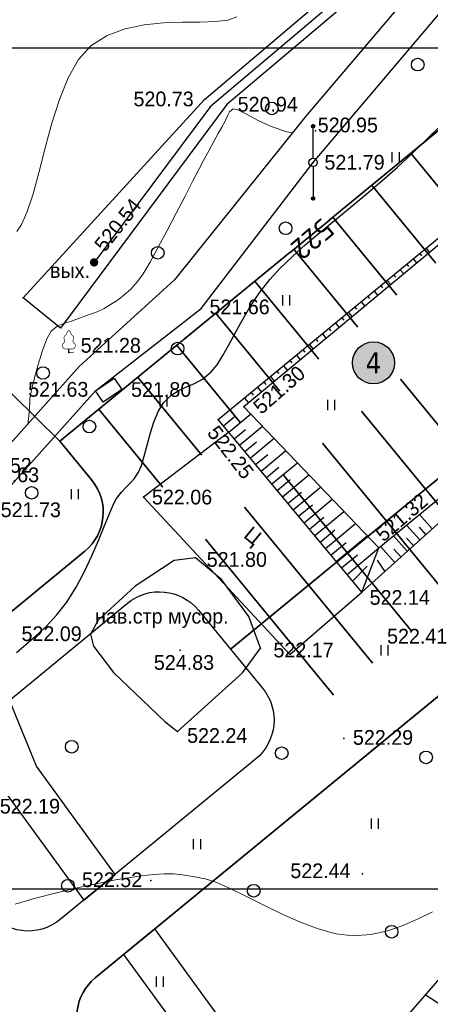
# Model space of a CAD drawing. Header units: millimetres. Extents: x 767170 to 66149698, y -983507 to 2493658.
# Tile 141 of 256: x 2430308 to 2454720, y -714514 to -655962. Entities that reach past the tile are written whole.
import ezdxf
from ezdxf.enums import TextEntityAlignment as Align

# ---------------------------------------------------------------- set-up
doc = ezdxf.new("R2010")
doc.units = ezdxf.units.MM
for name, pattern in [('Д_ТРОТ_ТРУБА', [3, 1.5, -1.5]), ('ДОРОГИ_СТРОЯЩ', [9, 8, -1]), ('Контура низ откосов  Штриховая 0.1-0.5 - - - - - - -', [0.6, 0.1, -0.5])]:
    doc.linetypes.add(name, pattern=pattern)
for name, color, linetype in [('(004) Точки рельефа', 7, 'Continuous'), ('(004a) Точки рельефа (отк.)', 7, 'Continuous'), ('(014) Водопровод', 5, 'ИК_Водопровод -------в--------'), ('(022) Возд. Линии', 7, 'Continuous'), ('(025) Дорога', 7, 'Continuous'), ('(031) Горизонтали', 42, 'Continuous'), ('(035) Откосы', 7, 'Continuous'), ('(036) Растительность', 7, 'Continuous'), ('(038) Деревья', 7, 'Continuous'), ('(039) Земля', 7, 'Continuous'), ('A_STROYSETKA', 5, 'Continuous'), ('C-TOPO-MAJR', 9, 'Continuous'), ('G_KOORD', 7, 'Continuous'), ('V-NODE-TEXT', 11, 'Continuous')]:
    doc.layers.add(name, color=color, linetype=linetype)
doc.layers.add('(032) Горизонтали утолщенные', color=32, linetype='Continuous', lineweight=30)
doc.layers.add('ВВГ 3х2.5', color=5, linetype='Continuous', lineweight=40)
doc.styles.add('BM-431', font='txt')
doc.styles.add('D-431', font='txt')
doc.styles.get("Standard").update_dxf_attribs({"font": 'isocpeui.ttf'})
doc.styles.add('Tahoma', font='tahoma.ttf')
doc.styles.add('СПДС', font='isocpeur.ttf')
doc.linetypes.add('GAZ_VOZDUSH', pattern='A,1,-2,["~",Standard,S=3,R=0,X=-1.5,Y=-1.5],-1,10', length=14)
doc.linetypes.add('ИК_Водопровод -------в--------', pattern='A,9,-0.6,["В",Standard,S=1.2,R=0,X=0,Y=-0.6],-1.2', length=10.8)
doc.linetypes.add('ОТКОСЫ_НЕУКР', pattern='A,0.5,["|",Standard,S=1.2,R=0,X=0,Y=-1.2],1,["|",Standard,S=0.5,R=0,X=0,Y=-0.5],0.5', length=2)
doc.linetypes.add('ОТКОСЫ_НЕУКР1', pattern='A,0.5,["|",Standard,S=-1.2,R=0,X=0,Y=1.2],1,["|",Standard,S=-0.5,R=0,X=0,Y=0.5],0.5', length=2)
doc.linetypes.add('ПОДПОРНАЯ СТЕНКА', pattern='A,2,["V",Standard,S=1.2,R=0,X=0,Y=-1.2],0.2,["V",Standard,S=0.8,R=0,X=0,Y=-0.8],0.25,["V",Standard,S=0.3,R=0,X=0,Y=-0.3],0.25', length=2.7)

# ---------------------------------------------------------------- blocks, each defined once
blk = doc.blocks.new('d')
at = {"layer": '(038) Деревья'}
blk.add_ellipse((0, 0), major_axis=(0.265, 0.265), ratio=1, start_param=5.497787, end_param=11.780972, dxfattribs=at)
blk = doc.blocks.new('I04010')
for p, q in [((-0.412273, 0.007146), (-0.412273, 1.207146)), ((0.387727, 1.207146), (0.387727, 0.007146))]:
    blk.add_line(p, q)
blk = doc.blocks.new('sv-flat-2-flat-1')
at = {"layer": '(022) Возд. Линии'}
blk.add_circle((0, 0), 0.25, dxfattribs=at)
blk = doc.blocks.new('s3-flat-14-flat-1')
at = {"layer": '(022) Возд. Линии'}
h = blk.add_hatch(dxfattribs=at)
h.set_pattern_fill('ACET-2D-ACET-2D-ANSI31', color=256, scale=0.010003, angle=270, style=0)
h.set_pattern_definition([(315, (-32238.338, -79642.949635), (0.022457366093, 0.022457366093), [])])
edge = h.paths.add_edge_path()
edge.add_arc((0, -1.901), 0.1, 0, 360)
blk.add_lwpolyline([(0, 0), (0, -2.001)], dxfattribs=at)
blk.add_circle((0, -1.901), 0.1, dxfattribs=at)
blk = doc.blocks.new('s4-flat-14-flat-1')
at = {"layer": '(022) Возд. Линии'}
h = blk.add_hatch(dxfattribs=at)
h.set_pattern_fill('ACET-2D-ACET-2D-ANSI31', color=256, scale=0.010003, angle=90, style=0)
h.set_pattern_definition([(135, (-32238.338, -79643.448437), (-0.022457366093, -0.022457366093), [])])
edge = h.paths.add_edge_path()
edge.add_arc((0, 1.901), 0.1, 0, 360)
blk.add_lwpolyline([(0, 0), (0, 2.001)], dxfattribs=at)
blk.add_circle((0, 1.901), 0.1, dxfattribs=at)
blk = doc.blocks.new('367-flat-1-flat-1')
at = {"layer": '(022) Возд. Линии', "color": 7}
blk.add_point((0, 0), dxfattribs=at)
at = {"layer": '(022) Возд. Линии'}
for name, p in [('s4-flat-14-flat-1', (0, 0.25)), ('sv-flat-2-flat-1', (0, 0)), ('s3-flat-14-flat-1', (0, -0.248))]:
    blk.add_blockref(name, p, dxfattribs=at)
blk = doc.blocks.new('*U415')
at = {"layer": '(022) Возд. Линии'}
blk.add_blockref('367-flat-1-flat-1', (32238.338, 79643.198), dxfattribs=at)
at = {"layer": 'V-NODE-TEXT', "color": 7, "insert": (32239.013, 79643.198), "char_height": 0.875, "attachment_point": 4, "style": 'D-431'}
blk.add_mtext('521.79', dxfattribs=at)
blk = doc.blocks.new('karagach-flat-63')
at = {"layer": '(038) Деревья', "const_width": 0.0375}
for points in [[(-0.208, 1.009, 0.181567), (-0.117, 1.159, 0.303004)], [(0, 1.312, 0.246034), (-0.117, 1.159, 0.489079)], [(0, 1.312, -0.246034), (0.117, 1.159, -0.489079)], [(0.208, 1.009, -0.181567), (0.117, 1.159, -0.303004)], [(-0.315, 0.559, 0.383603), (-0.255, 0.753, 0.352912)], [(-0.208, 1.009, 0.430853), (-0.255, 0.753, 0.548276)], [(0.208, 1.009, -0.430853), (0.255, 0.753, -0.548276)], [(0.315, 0.559, -0.383603), (0.255, 0.753, -0.352912)], [(-0.315, 0.559, 0.626949), (-0.218, 0.206, 0.702465)], [(0.315, 0.559, -0.626949), (0.218, 0.206, -0.702465)]]:
    blk.add_lwpolyline(points, format="xyb", dxfattribs=at)
for points in [[(0, 0.206), (-0.218, 0.206)], [(0, 0), (0, 0.206)], [(0, 0.206), (0.218, 0.206)], [(0, 0), (0.281, 0)]]:
    blk.add_lwpolyline(points, dxfattribs=at)
at = {"layer": '(038) Деревья'}
blk.add_lwpolyline([(0, 0), (0, 0.206)], dxfattribs=at)
blk = doc.blocks.new('Topo Xos')
at = {"layer": '(014) Водопровод', "linetype": 'ByBlock', "transparency": 16777216}
h = blk.add_hatch(color=0, dxfattribs=at)
edge = h.paths.add_edge_path()
edge.add_arc((-18.024, -98.781), 0.25, 0, 360)
at = {"layer": '(004) Точки рельефа', "color": 7, "linetype": 'ByBlock', "lineweight": -2, "transparency": 16777216}
for p in [(-11.468, -89.096), (-10.137, -89.384), (-4.852, -90.967), (-18.024, -98.781), (-22.239, -100.881), (-11.657, -101.521), (-19.524, -104.136), (-17.942, -106.412), (-16.369, -106.336), (-9.116, -107.369), (-10.642, -108.134), (-15.082, -112.749), (-1.1, -115.755), (-11.993, -116.342), (-2.114, -118.387), (-18.237, -120.888), (-8.136, -121.722), (-12.9, -121.834), (-13.055, -126.674), (-3.183, -127.086), (-2.069, -135.147), (-14.644, -135.536)]:
    blk.add_point(p, dxfattribs=at)
at = {"layer": '(014) Водопровод', "linetype": 'GAZ_VOZDUSH', "ltscale": 600, "transparency": 16777216, "flags": 128}
blk.add_lwpolyline([(27.982, -57.381), (28.126, -57.584), (21.022, -63.12), (6.189, -74.874), (-11.093, -89.521), (-18.024, -98.781)], dxfattribs=at)
at = {"layer": '(025) Дорога', "linetype": 'Д_ТРОТ_ТРУБА', "ltscale": 600, "transparency": 16777216, "flags": 128}
blk.add_lwpolyline([(-10.018, -108.883), (-15.082, -112.749), (-6.391, -122.099), (-2.114, -118.387)], dxfattribs=at)
at = {"layer": '(031) Горизонтали', "color": 42, "linetype": 'Continuous', "lineweight": 0, "ltscale": 600, "transparency": 16777216}
for points in [[(-22.616, -96.938), (-22.348, -96.536), (-22.022, -95.821), (-21.648, -94.696), (-21.29, -93.385), (-20.925, -91.964), (-20.531, -90.511), (-20.086, -89.101), (-19.566, -87.811), (-18.949, -86.718), (-18.213, -85.898), (-17.25, -85.288), (-16.177, -84.888), (-15.041, -84.653), (-13.889, -84.539), (-12.769, -84.499), (-11.727, -84.49), (-10.81, -84.464), (-10.065, -84.379), (-9.539, -84.187)], [(-22.71, -136.948), (-21.514, -136.597), (-20.258, -136.269), (-19.005, -135.973), (-17.813, -135.716), (-16.744, -135.506), (-15.86, -135.352), (-15.219, -135.261), (-14.475, -135.186), (-13.859, -135.148), (-13.308, -135.15), (-12.759, -135.197), (-12.149, -135.291), (-11.416, -135.436), (-10.778, -135.641), (-9.976, -135.996), (-9.043, -136.455), (-8.015, -136.972), (-6.924, -137.502), (-5.806, -137.998), (-4.695, -138.414), (-3.624, -138.704), (-2.628, -138.823), (-1.575, -138.749), (-0.56, -138.522), (0.401, -138.189), (1.292, -137.798), (2.095, -137.396)]]:
    blk.add_lwpolyline(points, dxfattribs=at)
at = {"layer": '(035) Откосы', "ltscale": 600, "transparency": 16777216}
for p, q in [((1.335, -98.261), (1.437, -98.385)), ((1.721, -97.943), (1.923, -98.189)), ((0.564, -98.897), (0.667, -99.022)), ((0.949, -98.579), (1.155, -98.828)), ((-0.208, -99.533), (-0.103, -99.66)), ((0.178, -99.215), (0.386, -99.467)), ((-0.594, -99.851), (-0.383, -100.106)), ((-1.365, -100.487), (-1.151, -100.746)), ((-0.979, -100.169), (-0.873, -100.297)), ((-2.136, -101.122), (-1.92, -101.385)), ((-1.751, -100.805), (-1.643, -100.935)), ((-2.908, -101.758), (-2.689, -102.024)), ((-2.522, -101.44), (-2.413, -101.572)), ((-3.679, -102.394), (-3.458, -102.663)), ((-3.294, -102.076), (-3.183, -102.21)), ((-4.451, -103.03), (-4.226, -103.303)), ((-4.065, -102.712), (-3.954, -102.848)), ((-4.837, -103.348), (-4.724, -103.485)), ((-5.608, -103.984), (-5.494, -104.123)), ((-5.222, -103.666), (-4.995, -103.942)), ((-6.379, -104.62), (-6.264, -104.76)), ((-5.994, -104.302), (-5.764, -104.581)), ((-7.151, -105.256), (-7.034, -105.398)), ((-6.765, -104.938), (-6.532, -105.22)), ((-7.922, -105.892), (-7.804, -106.036)), ((-7.537, -105.574), (-7.301, -105.86)), ((-8.694, -106.528), (-8.574, -106.673)), ((-8.308, -106.21), (-8.07, -106.499)), ((-9.08, -106.846), (-8.839, -107.138)), ((-10.338, -108.499), (-9.697, -107.965)), ((-10.018, -108.883), (-8.709, -107.794)), ((-9.699, -109.267), (-9.031, -108.712)), ((-9.379, -109.652), (-8.017, -108.518)), ((-9.059, -110.036), (-8.365, -109.458)), ((-8.74, -110.42), (-7.324, -109.243)), ((-8.1, -111.189), (-6.632, -109.967)), ((-8.42, -110.805), (-7.699, -110.205)), ((-7.781, -111.573), (-7.033, -110.951)), ((-7.461, -111.958), (-5.939, -110.692)), ((-7.141, -112.342), (-6.367, -111.698)), ((-6.822, -112.726), (-5.247, -111.416)), ((-6.182, -113.495), (-4.554, -112.141)), ((-6.502, -113.111), (-5.701, -112.445)), ((-5.543, -114.264), (-3.862, -112.865)), ((-5.863, -113.879), (-5.035, -113.191)), ((-4.904, -115.032), (-3.169, -113.59)), ((-5.223, -114.648), (-4.369, -113.938)), ((2.079, -114.622), (1.315, -113.772)), ((-4.584, -115.417), (-3.704, -114.684)), ((-4.264, -115.801), (-2.477, -114.314)), ((1.335, -115.29), (0.542, -114.407)), ((1.707, -114.956), (1.318, -114.523)), ((-3.625, -116.569), (-1.784, -115.038)), ((0.591, -115.958), (-0.232, -115.042)), ((0.963, -115.624), (0.559, -115.174)), ((-3.945, -116.185), (-3.038, -115.431)), ((-2.986, -117.338), (-1.1, -115.755)), ((-0.153, -116.626), (-1.005, -115.677)), ((0.219, -116.292), (-0.2, -115.826)), ((-3.305, -116.954), (-2.372, -116.177)), ((1.663, -142.326), (6.012, -145.18))]:
    blk.add_line(p, q, dxfattribs=at)
at = {"layer": '(035) Откосы', "linetype": 'ОТКОСЫ_НЕУКР', "ltscale": 600, "transparency": 16777216}
blk.add_lwpolyline([(28.857, -57.576), (22.096, -62.835), (6.608, -75.135), (2.938, -78.35), (-10.137, -89.384), (-20.027, -102.691), (-22.239, -100.881), (-11.468, -89.096), (1.391, -78.198), (5.71, -74.592), (17.016, -65.428), (27.293, -57.708), (25.521, -55.348)], dxfattribs=at)
at = {"layer": '(035) Откосы', "linetype": 'ОТКОСЫ_НЕУКР1', "ltscale": 600, "transparency": 16777216}
for points in [[(21.339, -65.664), (13.085, -71.074), (2.966, -80.165), (-5.426, -90.082), (-13.251, -99.811), (-18.92, -104.963), (-24.996, -111.77)], [(-23.98, -113.153), (-17.942, -106.412), (-11.657, -101.521), (-5.003, -92.834), (5.597, -80.311), (14.524, -72.795), (21.982, -66.337)]]:
    blk.add_lwpolyline(points, dxfattribs=at)
at = {"layer": '(035) Откосы', "linetype": 'Контура низ откосов  Штриховая 0.1-0.5 - - - - - - -', "ltscale": 600, "transparency": 16777216}
blk.add_lwpolyline([(14.281, -85.984), (20.727, -96.133), (32.163, -108.435), (36.083, -115.573), (35.908, -115.901), (35.074, -116.729), (19.635, -127.666), (6.134, -137.179), (-1.835, -146.353), (-12.255, -157.943)], dxfattribs=at)
at = {"layer": '(035) Откосы', "ltscale": 600, "transparency": 16777216}
for points in [[(16.957, -101.264), (-2.114, -118.387), (-10.642, -108.134), (9.612, -91.438), (16.957, -101.264)], [(16.463, -101.337), (8.935, -92.358), (-9.116, -107.369), (-1.1, -115.755), (16.463, -101.337)], [(-2.114, -118.387), (-1.1, -115.755)], [(-0.731, -117.145), (-1.175, -116.493)], [(-2.661, -117.729), (-1.788, -116.851)]]:
    blk.add_lwpolyline(points, dxfattribs=at)
at = {"layer": '(035) Откосы', "linetype": 'ПОДПОРНАЯ СТЕНКА', "ltscale": 600, "transparency": 16777216, "flags": 128}
blk.add_lwpolyline([(-17.942, -106.412), (-16.829, -105.657), (-16.369, -106.336), (-17.482, -107.09)], close=True, dxfattribs=at)
at = {"layer": '(039) Земля', "linetype": 'Контура низ откосов  Штриховая 0.1-0.5 - - - - - - -', "ltscale": 600, "transparency": 16777216, "flags": 128}
blk.add_lwpolyline([(-13.809, -126.077), (-13.055, -126.674), (-9.205, -123.183), (-8.136, -121.722), (-8.817, -119.834), (-10.442, -117.636), (-11.993, -116.342), (-13.26, -116.518), (-15.584, -118.044), (-17.779, -120.064), (-18.237, -120.888), (-18.064, -121.602), (-16.861, -123.164), (-13.809, -126.077)], dxfattribs=at)
at = {"layer": '(022) Возд. Линии', "color": 0, "transparency": 16777216}
blk.add_blockref('*U415', (-32243.341, -79736.032), dxfattribs=at)
at = {"layer": '(022) Возд. Линии', "transparency": 16777216}
blk.add_blockref('karagach-flat-63', (-19.524, -104.136), dxfattribs=at)
at = {"layer": '(036) Растительность', "linetype": 'Continuous', "transparency": 16777216, "xscale": 0.5, "yscale": 0.5, "zscale": 0.5}
for p in [(-0.086, -92.838), (-6.596, -101.342), (-13.885, -107.36), (-3.925, -107.567), (-19.168, -112.873), (-0.75, -122.153), (-1.331, -132.461), (-11.9, -133.682), (-14.114, -141.859)]:
    blk.add_blockref('I04010', p, dxfattribs=at)
at = {"layer": '(038) Деревья', "linetype": 'Continuous', "transparency": 16777216}
for p in [(1.216, -87.019), (-7.455, -89.628), (-6.638, -96.752), (-14.24, -98.214), (-13.057, -103.908), (-21.057, -105.358), (-18.301, -108.543), (-21.735, -112.484), (-19.351, -127.582), (-6.867, -127.965), (1.715, -128.221), (-19.581, -135.85), (-8.532, -136.148), (-0.331, -138.586)]:
    blk.add_blockref('d', p, dxfattribs=at)
at = {"layer": '(004) Точки рельефа', "linetype": 'ByBlock', "transparency": 16777216, "char_height": 0.875, "attachment_point": 4, "style": 'D-431'}
for s, insert in [('520.73', (-15.68, -89.068)), ('520.94', (-9.488, -89.382)), ('520.95', (-4.727, -90.617)), ('521.66', (-11.162, -101.434)), ('521.28', (-18.822, -103.721)), ('521.63', (-21.944, -106.337)), ('521.80', (-15.826, -106.348)), ('520.52', (-25.312, -110.859)), ('522.06', (-14.582, -112.743)), ('521.73', (-23.578, -113.5)), ('521.80', (-11.326, -116.453)), ('522.14', (-1.643, -118.713)), ('522.09', (-22.338, -120.869)), ('522.41', (-0.605, -121.016)), ('522.17', (-7.36, -121.838)), ('524.83', (-14.468, -122.58)), ('522.24', (-12.492, -126.922)), ('522.29', (-2.635, -127.038)), ('522.19', (-23.627, -131.127)), ('522.44', (-6.355, -134.968)), ('522.52', (-18.743, -135.499))]:
    blk.add_mtext(s, dxfattribs=dict(at, insert=insert))
for s, insert, rotation in [('520.54', (-17.732, -97.95), 51.30958), ('521.30', (-8.366, -107.538), 41.10371), ('522.25', (-11.004, -108.661), 307.79327), ('521.32', (-1.096, -115.113), 40.49832)]:
    blk.add_mtext(s, dxfattribs=dict(at, insert=insert, rotation=rotation))
at = {"layer": '(004a) Точки рельефа (отк.)', "linetype": 'ByBlock', "transparency": 16777216, "insert": (-24.871, -111.42), "char_height": 0.875, "attachment_point": 4, "style": 'D-431'}
blk.add_mtext('520.63', dxfattribs=at)
at = {"layer": '(014) Водопровод', "color": 0, "linetype": 'Continuous', "transparency": 16777216, "style": 'BM-431'}
blk.add_text('вых.', height=0.875, dxfattribs=at).set_placement((-20.641, -99.702))
at = {"layer": '(025) Дорога', "linetype": 'ДОРОГИ_СТРОЯЩ', "transparency": 16777216, "style": 'BM-431'}
blk.add_text('Ц', height=0.875, rotation=320.19038, dxfattribs=at).set_placement((-9.192, -115.09))
at = {"layer": '(039) Земля', "linetype": 'Continuous', "transparency": 16777216, "style": 'BM-431'}
blk.add_text('нав.стр мусор.', height=0.875, dxfattribs=at).set_placement((-17.967, -120.262))
at = {"layer": 'C-TOPO-MAJR', "color": 32, "linetype": 'Continuous', "lineweight": 30, "transparency": 16777216, "insert": (-5.045, -97.384), "char_height": 1.25, "width": 2.39875, "attachment_point": 5, "rotation": 220.42027, "style": 'СПДС', "bg_fill": 3, "box_fill_scale": 1.254, "bg_fill_color": 256, "bg_fill_true_color": 13158600, "bg_fill_transparency": 0}
blk.add_mtext('522', dxfattribs=at)
at = {"layer": '(031) Горизонтали', "color": 42, "linetype": 'Continuous', "lineweight": 0, "ltscale": 600, "transparency": 16777216}
blk.add_lwpolyline([(-21.967, -108.376), (-21.925, -108.108), (-21.884, -107.675), (-21.857, -107.39), (-21.837, -107.126), (-21.838, -106.914), (-21.808, -106.652), (-21.728, -106.3), (-21.566, -105.653), (-21.346, -104.85), (-21.091, -104.029), (-20.825, -103.326), (-20.571, -102.88), (-20.211, -102.574), (-19.838, -102.407), (-19.428, -102.288), (-18.96, -102.124), (-18.524, -101.958), (-18.175, -101.849), (-17.834, -101.726), (-17.424, -101.519), (-17.044, -101.293), (-16.654, -101.041), (-16.253, -100.739), (-15.841, -100.367), (-15.416, -99.903), (-15.112, -99.463), (-14.699, -98.766), (-14.21, -97.883), (-13.679, -96.887), (-13.137, -95.85), (-12.618, -94.843), (-12.154, -93.939), (-11.778, -93.209), (-11.523, -92.726), (-11.202, -92.138), (-10.907, -91.598), (-10.648, -91.125), (-10.433, -90.739), (-10.271, -90.458), (-10.11, -90.109), (-9.98, -89.826), (-9.751, -89.643), (-9.474, -89.714), (-8.957, -89.973), (-8.26, -90.334), (-7.443, -90.711), (-6.565, -91.019), (-6.233, -91.084)], dxfattribs=at)
at = {"layer": '(032) Горизонтали утолщенные', "color": 32, "linetype": 'Continuous', "lineweight": 30, "ltscale": 600, "transparency": 16777216}
blk.add_lwpolyline([(-22.638, -121.99), (-22.075, -121.508), (-21.48, -120.998), (-20.868, -120.429), (-20.254, -119.768), (-19.652, -118.981), (-19.093, -118.089), (-18.592, -117.157), (-18.149, -116.222), (-17.759, -115.323), (-17.42, -114.496), (-17.129, -113.778), (-16.885, -113.208), (-16.682, -112.821), (-16.403, -112.445), (-16.142, -112.17), (-15.89, -111.929), (-15.639, -111.65), (-15.379, -111.265), (-15.202, -110.851), (-15.04, -110.298), (-14.876, -109.655), (-14.694, -108.969), (-14.477, -108.286), (-14.21, -107.653), (-13.874, -107.119), (-13.434, -106.675), (-12.986, -106.39), (-12.529, -106.188), (-12.059, -105.992), (-11.575, -105.725), (-11.075, -105.311), (-10.708, -104.869), (-10.36, -104.324), (-10.009, -103.691), (-9.639, -102.988), (-9.229, -102.23), (-8.759, -101.435), (-8.212, -100.617), (-7.568, -99.794), (-6.957, -99.129), (-6.252, -98.446), (-5.468, -97.744), (-4.622, -97.023), (-3.728, -96.283), (-2.801, -95.522), (-1.858, -94.741), (-0.912, -93.938), (0.019, -93.114), (0.922, -92.268), (1.898, -91.322), (2.852, -90.398)], dxfattribs=at)
blk = doc.blocks.new('*U1479')
at = {"color": 7, "true_color": 0xffffff, "const_width": 100}
blk.add_lwpolyline([(-3000, 0), (3000, 0)], dxfattribs=at)
blk = doc.blocks.new('*U1480')
at = {"color": 0, "linetype": 'ByBlock', "lineweight": -2, "transparency": 16777216}
for p in [(0, 33000), (0, 30000), (0, 27000), (0, 24000), (0, 21000), (0, 18000), (0, 15000), (0, 12000), (0, 9000), (0, 6000), (0, 3000), (0, 0)]:
    blk.add_blockref('*U1479', p, dxfattribs=at)
blk = doc.blocks.new('*U1481')
at = {"color": 7, "true_color": 0xffffff, "const_width": 100}
blk.add_lwpolyline([(-3000, 0), (3000, 0)], dxfattribs=at)
blk = doc.blocks.new('*U1482')
at = {"color": 0, "linetype": 'ByBlock', "lineweight": -2, "transparency": 16777216}
for p in [(0, 30000), (0, 27000), (0, 24000), (0, 21000), (0, 18000), (0, 15000), (0, 12000), (0, 9000), (0, 6000), (0, 3000), (0, 0)]:
    blk.add_blockref('*U1481', p, dxfattribs=at)
blk = doc.blocks.new('*U1483')
at = {"color": 7, "true_color": 0xffffff, "const_width": 100}
blk.add_lwpolyline([(-3000, 0), (3000, 0)], dxfattribs=at)
blk = doc.blocks.new('*U1484')
at = {"color": 0, "linetype": 'ByBlock', "lineweight": -2, "transparency": 16777216}
for p in [(0, 30000), (0, 27000), (0, 24000), (0, 21000), (0, 18000), (0, 15000), (0, 12000), (0, 9000), (0, 6000), (0, 3000), (0, 0)]:
    blk.add_blockref('*U1483', p, dxfattribs=at)
blk = doc.blocks.new('Eksplikatsia')
h = blk.add_hatch(color=2)
h.dxf.hatch_style = 1
edge = h.paths.add_edge_path()
edge.add_arc((0, 0), 1250, 0, 360)
at = {"lineweight": 30}
blk.add_circle((0, 0), 1250, dxfattribs=at)
at = {"color": 1}
blk.add_attdef('№', text='', height=1250, dxfattribs=at).set_placement((0, 0), align=Align.MIDDLE_CENTER)
blk = doc.blocks.new('A$Cccaa34c6')
at = {"layer": 'A_STROYSETKA', "linetype": 'Continuous'}
for p, q in [((-7707.2, 100000), (250000, 100000)), ((-7707.2, 50000), (250000, 50000))]:
    blk.add_line(p, q, dxfattribs=at)
blk = doc.blocks.new('asdaw1234141')
at = {"layer": '(035) Откосы', "ltscale": 600}
blk.add_line((-54997, -56295), (-50647, -59149), dxfattribs=at)
at = {"color": 4, "oblique": 15}
for p in [(7915, -43169, 526510), (-14957, -65237, 525926), (-30354, -80716, 525694), (-52139, -102428, 524466)]:
    blk.add_attdef('Z', p, '', height=1000, rotation=4.80216, dxfattribs=at)

msp = doc.modelspace()

# ---------------------------------------------------------------- block references
at = {"xscale": 1000, "yscale": 1000, "zscale": 1000}
msp.add_blockref('Topo Xos', (2452754.32, -571613.28), dxfattribs=at)

# ---------------------------------------------------------------- next in the draw order: linework, layer by layer
at = {"lineweight": 30}
for points in [[(2393442.22, -637053.35), (2399077.92, -656797.86), (2419513.28, -706926.67), (2444768.7, -741628.36, -0.376197), (2444411.26, -745566.86), (2453179.68, -737222.06, -0.45328456), (2448685.85, -736814.25), (2434281.57, -717022.34, -0.39720505), (2434803.24, -712938.6), (2476239.69, -678917.3), (2477505.41, -680459.07), (2480602.62, -677923.17), (2462828.51, -656279.77), (2432689.19, -681030.96), (2434593.13, -683349.37, -0.41421356), (2434178.66, -687571.71), (2425280.07, -694879.46, -0.5052191), (2420598.1, -693693.53), (2404648.57, -654568.66, -0.16168228)], [(2434593.13, -683349.37, -0.41421356), (2434178.66, -687571.71)], [(2434178.66, -687571.71, 0.41421356), (2434593.13, -683349.37)], [(2436717.24, -690662.93, -0.41421356), (2440939.59, -691077.4)], [(2436717.24, -690662.93, -0.41421356), (2440939.59, -691077.4)], [(2444747.46, -695714.22, -0.41421356), (2444332.99, -699936.56)], [(2444747.46, -695714.22, -0.41421356), (2444332.99, -699936.56)], [(2432716.63, -709476.22, -0.43142912), (2428387.08, -708923.14)], [(2432716.63, -709476.22, -0.43142912), (2428387.08, -708923.14)], [(2434281.57, -717022.34, -0.39720505), (2434803.24, -712938.6)], [(2434803.24, -712938.6, 0.39720505), (2434281.57, -717022.34)]]:
    msp.add_lwpolyline(points, format="xyb", dxfattribs=at)
for points in [[(2462828.51, -656279.77), (2432689.19, -681030.96)], [(2432689.19, -681030.96), (2462828.51, -656279.77)], [(2434803.24, -712938.6), (2476239.69, -678917.3)], [(2476239.69, -678917.3), (2449189.98, -701123.84)], [(2432689.19, -681030.96), (2434593.13, -683349.37)], [(2434593.13, -683349.37), (2432689.19, -681030.96)], [(2434178.66, -687571.71), (2425280.07, -694879.46)], [(2425280.07, -694879.46), (2434178.66, -687571.71)], [(2425372.06, -699979.88), (2436717.24, -690662.93)], [(2425372.06, -699979.88), (2436717.24, -690662.93)], [(2440939.59, -691077.4), (2444747.46, -695714.22)], [(2440939.59, -691077.4), (2444747.46, -695714.22)], [(2444332.99, -699936.56), (2432716.63, -709476.22)], [(2444332.99, -699936.56), (2432716.63, -709476.22)], [(2449189.98, -701123.84), (2434803.24, -712938.6)]]:
    msp.add_lwpolyline(points, dxfattribs=at)
at = {"color": 7, "true_color": 0xffffff, "const_width": 100}
msp.add_lwpolyline([(2442843.52, -693395.81), (2468346.03, -672452.5)], dxfattribs=at)
msp.add_lwpolyline([(2444332.99, -699936.56), (2432716.63, -709476.22, -0.43142912), (2428387.08, -708923.14), (2424850.38, -704063.62, -0.39720505), (2425372.06, -699979.88), (2436717.24, -690662.93, -0.41421356), (2440939.59, -691077.4), (2444747.46, -695714.22, -0.41421356)], format="xyb", close=True)
msp.add_lwpolyline([(2444332.99, -699936.56), (2432716.63, -709476.22, -0.43142912), (2428387.08, -708923.14), (2424850.38, -704063.62, -0.39720505), (2425372.06, -699979.88), (2436717.24, -690662.93, -0.41421356), (2440939.59, -691077.4), (2444747.46, -695714.22, -0.41421356)], format="xyb", close=True)
for points in [[(2431306.65, -700359.17), (2429702.35, -696423.74), (2427760.63, -698018.32), (2429194.41, -701535.44), (2434129.29, -708316.11), (2435987.18, -706790.35)], [(2438345.27, -710030.43), (2436487.22, -711555.97), (2444615, -722723.79), (2440809.68, -725992.15), (2442226.53, -727938.95), (2447858.41, -723101.77)]]:
    msp.add_lwpolyline(points, close=True)
at = {"layer": 'G_KOORD', "color": 5, "linetype": 'Continuous'}
msp.add_lwpolyline([(2432689.19, -681030.96), (2427093.9, -675509.4), (2419017.23, -675509.4)], dxfattribs=at)

# ---------------------------------------------------------------- next in the draw order: block references
msp.add_blockref('A$Cccaa34c6', (2309413.61, -757644.92))
at = {"rotation": 309.3937167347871}
for name, p in [('*U1480', (2436911.54, -681445.43)), ('*U1482', (2443258, -689173.46)), ('*U1484', (2447065.87, -693810.28))]:
    msp.add_blockref(name, p, dxfattribs=at)
ref = msp.add_blockref('Eksplikatsia', (2451344.37, -676367.53))
ref.add_attrib('№', '4', dxfattribs={"color": 1, "height": 1250, "style": 'Tahoma'}).set_placement((2451344.37, -676367.53), align=Align.MIDDLE_CENTER)
at = {"layer": 'ВВГ 3х2.5', "color": 1, "lineweight": 40}
msp.add_blockref('asdaw1234141', (2509413.61, -657644.92), dxfattribs=at)

doc.saveas('drawing.dxf')
